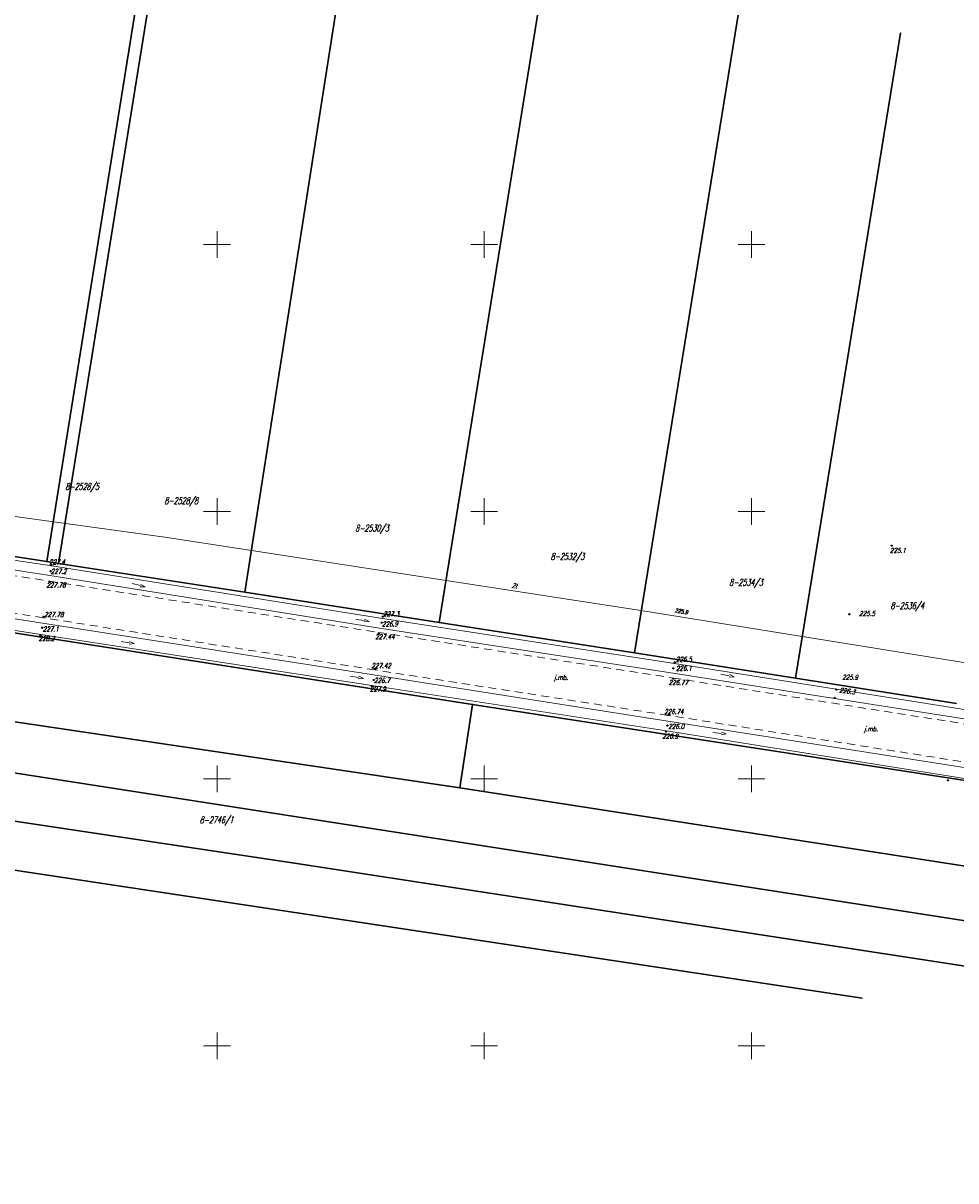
# Model space of a CAD drawing. Header units: millimetres. Extents: x 7501998 to 7504402, y 5666312 to 5667240.
# Tile 21 of 51: x 7502964 to 7503138, y 5666675 to 5666891. Entities that reach past the tile are written whole.
import ezdxf
from ezdxf.enums import TextEntityAlignment as Align

# ---------------------------------------------------------------- set-up
doc = ezdxf.new("R2010")
doc.units = ezdxf.units.MM
doc.header["$MEASUREMENT"] = 0
for name, pattern in [('1', [0]), ('4', [2.5, 1.5, -1]), ('KOR', [0])]:
    doc.linetypes.add(name, pattern=pattern)
doc.layers.get('0').update_dxf_attribs({"color": 250, "linetype": 'CONTINUOUS', "lineweight": 100})
for name, color, linetype, lineweight in [('Dzialki', 7, '1', 30), ('EUZOU_T_3', 7, 'CONTINUOUS', 18), ('EUZPU_L_3', 7, 'KOR', 18), ('Numery_dzialek', 7, 'CONTINUOUS', 18), ('Podzial_sekcyjny_krzyze', 7, '1', 18), ('Punkty', 7, 'CONTINUOUS', 9), ('SDROK_T_0', 7, 'CONTINUOUS', 18), ('SDRPK_L_1', 7, '4', 18), ('UTTOC_T_0', 11, 'CONTINUOUS', 18), ('UTTOO_T_0', 11, 'CONTINUOUS', 25), ('UTTPO_L_0', 11, '1', 18), ('WUKOS_T_0', 7, 'CONTINUOUS', 35), ('WUKOS_T_1', 7, 'CONTINUOUS', 15)]:
    doc.layers.add(name, color=color, linetype=linetype, lineweight=lineweight)
doc.styles.get("Standard").update_dxf_attribs({"font": 'Simplex.SHX', "width": 0.75})

# ---------------------------------------------------------------- blocks, each defined once
blk = doc.blocks.new('GRO')
at = {"linetype": 'Continuous'}
blk.add_circle((0, 0), 0.045, dxfattribs=at)
blk = doc.blocks.new('KCI')
at = {"linetype": 'Continuous'}
for p, q in [((0, 0), (1.585, 0)), ((1.585, 0.25), (2.5, 0)), ((1.585, -0.25), (2.5, 0))]:
    blk.add_line(p, q, dxfattribs=at)
blk = doc.blocks.new('WSP')
at = {"linetype": 'Continuous'}
blk.add_circle((0, 0), 0.045, dxfattribs=at)

msp = doc.modelspace()

# ---------------------------------------------------------------- linework, layer by layer
at = {"layer": 'Dzialki'}
for p, q in [((7502968.13, 5666790.64), (7502987.7, 5666912.31)), ((7503041.58, 5666779.25), (7503061.19, 5666900.39)), ((7503005.2, 5666784.94), (7503022.73, 5666896.69)), ((7502970.31, 5666790.31), (7502987.11, 5666894.36)), ((7503078.15, 5666773.54), (7503097.75, 5666894.47)), ((7503108.26, 5666768.83), (7503127.92, 5666889.57)), ((7502526.72, 5666807.41), (7503014.49, 5666734.22)), ((7503047.82, 5666763.89), (7502778.57, 5666805.9)), ((7502525.58, 5666798.77), (7503120.7, 5666708.91)), ((7502931.32, 5666796.3), (7502968.13, 5666790.64)), ((7502968.13, 5666790.64), (7502970.31, 5666790.31)), ((7503045.46, 5666748.31), (7502775.82, 5666788.22)), ((7502970.31, 5666790.31), (7503005.2, 5666784.94)), ((7503005.2, 5666784.94), (7503041.58, 5666779.25)), ((7503041.58, 5666779.25), (7503078.15, 5666773.54)), ((7503078.15, 5666773.54), (7503108.26, 5666768.83)), ((7503108.26, 5666768.83), (7503138.39, 5666764.09)), ((7503047.82, 5666763.89), (7503045.46, 5666748.31)), ((7503305.09, 5666724.17), (7503047.82, 5666763.89)), ((7502946.76, 5666753.49), (7503403.09, 5666682.51)), ((7503302.83, 5666708.34), (7503045.46, 5666748.31)), ((7503014.49, 5666734.22), (7503401.39, 5666674.74))]:
    msp.add_line(p, q, dxfattribs=at)
at = {"layer": 'EUZPU_L_3', "linetype": 'KOR'}
for p, q in [((7502911.93, 5666798.44), (7502969.1, 5666789.83)), ((7502968.74, 5666788.07), (7502911.84, 5666796.82)), ((7502969.1, 5666789.83), (7503030.97, 5666780.02)), ((7502910.21, 5666787.91), (7502967.37, 5666779.13)), ((7503030.39, 5666778.18), (7502968.74, 5666788.07)), ((7502967, 5666776.99), (7502909.82, 5666785.93)), ((7503030.97, 5666780.02), (7503085.61, 5666771.57)), ((7502967.37, 5666779.13), (7503029.28, 5666769.47)), ((7503085.36, 5666769.78), (7503030.39, 5666778.18)), ((7502967, 5666776.99), (7503028.99, 5666767.45)), ((7503085.61, 5666771.57), (7503161.44, 5666759.5)), ((7503084.34, 5666760.75), (7503029.28, 5666769.47)), ((7503160.83, 5666757.93), (7503085.36, 5666769.78)), ((7503028.99, 5666767.45), (7503084.1, 5666758.97)), ((7503084.34, 5666760.75), (7503158.79, 5666749.11)), ((7503158.25, 5666747.1), (7503084.1, 5666758.97))]:
    msp.add_line(p, q, dxfattribs=at)
at = {"layer": 'Podzial_sekcyjny_krzyze'}
for p, q in [((7503000, 5666847.5), (7503000, 5666852.5)), ((7503050, 5666847.5), (7503050, 5666852.5)), ((7503100, 5666847.5), (7503100, 5666852.5)), ((7502997.5, 5666850), (7503002.5, 5666850)), ((7503047.5, 5666850), (7503052.5, 5666850)), ((7503097.5, 5666850), (7503102.5, 5666850)), ((7503000, 5666797.5), (7503000, 5666802.5)), ((7503050, 5666797.5), (7503050, 5666802.5)), ((7503100, 5666797.5), (7503100, 5666802.5)), ((7502997.5, 5666800), (7503002.5, 5666800)), ((7503047.5, 5666800), (7503052.5, 5666800)), ((7503097.5, 5666800), (7503102.5, 5666800)), ((7503000, 5666747.5), (7503000, 5666752.5)), ((7503050, 5666747.5), (7503050, 5666752.5)), ((7503100, 5666747.5), (7503100, 5666752.5)), ((7502997.5, 5666750), (7503002.5, 5666750)), ((7503047.5, 5666750), (7503052.5, 5666750)), ((7503097.5, 5666750), (7503102.5, 5666750)), ((7503000, 5666697.5), (7503000, 5666702.5)), ((7503050, 5666697.5), (7503050, 5666702.5)), ((7503100, 5666697.5), (7503100, 5666702.5)), ((7502997.5, 5666700), (7503002.5, 5666700)), ((7503047.5, 5666700), (7503052.5, 5666700)), ((7503097.5, 5666700), (7503102.5, 5666700))]:
    msp.add_line(p, q, dxfattribs=at)
at = {"layer": 'SDRPK_L_1', "linetype": '4'}
for p, q in [((7502911.62, 5666795.8), (7502968.7, 5666786.98)), ((7502967.53, 5666780.13), (7502910.38, 5666788.9)), ((7502968.7, 5666786.98), (7503030.24, 5666777.4)), ((7503029.55, 5666770.37), (7502967.53, 5666780.13)), ((7503030.24, 5666777.4), (7503085.36, 5666768.86)), ((7503084.38, 5666761.87), (7503029.55, 5666770.37)), ((7503085.36, 5666768.86), (7503160.43, 5666757.03)), ((7503158.93, 5666750.12), (7503084.38, 5666761.87))]:
    msp.add_line(p, q, dxfattribs=at)
at = {"layer": 'UTTPO_L_0', "linetype": '1'}
for p, q in [((7502906.48, 5666806.74), (7502990.65, 5666795.14)), ((7502990.65, 5666795.14), (7503079.32, 5666781.5)), ((7503079.32, 5666781.5), (7503138.17, 5666772.02)), ((7503138.17, 5666772.02), (7503174.82, 5666765.96))]:
    msp.add_line(p, q, dxfattribs=at)

# ---------------------------------------------------------------- block references
at = {"layer": 'EUZOU_T_3'}
for p, rotation in [((7502984.14, 5666786.53), 345.9637563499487), ((7503026, 5666779.82), 351.869897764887), ((7502982.04, 5666775.69), 351.5730312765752), ((7503024.92, 5666769.19), 350.6900594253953), ((7503094.31, 5666769.56), 349.1144730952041), ((7503092.79, 5666758.66), 354.0531369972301)]:
    msp.add_blockref('KCI', p, dxfattribs=dict(at, rotation=rotation))
at = {"layer": 'Punkty'}
for p in [(7503127.92, 5666889.57), (7502968.13, 5666790.64), (7502970.31, 5666790.31), (7503005.2, 5666784.94), (7503041.58, 5666779.25), (7503078.15, 5666773.54), (7503108.26, 5666768.83), (7503047.82, 5666763.89), (7503045.46, 5666748.31), (7503014.49, 5666734.22), (7503120.7, 5666708.91)]:
    msp.add_blockref('GRO', p, dxfattribs=at)
at = {"layer": 'WUKOS_T_0'}
for p in [(7503126.25, 5666793.63), (7503126.25, 5666793.63), (7502968.86, 5666788.86), (7502968.97, 5666789.97), (7502968.67, 5666786.85), (7502967.57, 5666780.31), (7503030.97, 5666780.34), (7503118.34, 5666780.8), (7503118.34, 5666780.8), (7502967.28, 5666778.26), (7503030.79, 5666779.2), (7502966.91, 5666776.83), (7503030.28, 5666777.22), (7503085.65, 5666771.77), (7503029.65, 5666770.54), (7503085.39, 5666768.72), (7503085.42, 5666770.68), (7503028.96, 5666767.35), (7503029.29, 5666768.49), (7503115.89, 5666766.7), (7503115.56, 5666765.11), (7503084.29, 5666759.96), (7503084.56, 5666762.04), (7503084.03, 5666758.83), (7503136.78, 5666749.69)]:
    msp.add_blockref('WSP', p, dxfattribs=at)

# ---------------------------------------------------------------- texts
at = {"layer": 'Numery_dzialek', "oblique": 15, "width": 0.7}
for s, p in [('8-2528/5', (7502971.61, 5666805.32)), ('8-2528/8', (7502990.15, 5666802.67)), ('8-2530/3', (7503025.85, 5666797.52)), ('8-2532/3', (7503062.43, 5666792.23)), ('8-2534/3', (7503095.84, 5666787.39)), ('8-2536/4', (7503126.02, 5666783.02)), ('8-2746/1', (7502996.76, 5666742.93))]:
    msp.add_text(s, height=1.25, dxfattribs=at).set_placement(p, align=Align.TOP_LEFT)
at = {"layer": 'SDROK_T_0', "oblique": 15, "width": 0.7}
for p in [(7503063.07, 5666769.44), (7503121.08, 5666759.8)]:
    msp.add_text('j.mb.', height=0.9, dxfattribs=at).set_placement(p, align=Align.TOP_LEFT)
at = {"layer": 'UTTOC_T_0', "oblique": 15, "width": 0.7}
msp.add_text('225.9', height=0.75, rotation=349.3803, dxfattribs=at).set_placement((7503085.74, 5666781.93), align=Align.TOP_LEFT)
at = {"layer": 'UTTOO_T_0', "oblique": 15, "width": 0.7}
msp.add_text('2t', height=0.9, rotation=348.6901, dxfattribs=at).set_placement((7503055.09, 5666785.8))
at = {"layer": 'WUKOS_T_1', "oblique": 15, "width": 0.7}
for s, p in [('225.1', (7503125.93, 5666792.28)), ('225.5', (7503120.16, 5666780.48)), ('225.9', (7503116.98, 5666768.55))]:
    msp.add_text(s, height=0.9, dxfattribs=at).set_placement(p)
for s, p in [('227.4', (7502968.59, 5666791.03)), ('227.2', (7502968.89, 5666789.27)), ('227.78', (7502968.06, 5666786.71)), ('227.78', (7502967.66, 5666781.19)), ('227.3', (7503031.1, 5666781.31)), ('227.1', (7502967.39, 5666778.47)), ('226.9', (7503030.87, 5666779.42)), ('228.2', (7502966.63, 5666776.7)), ('227.44', (7503029.6, 5666777.03)), ('227.42', (7503028.9, 5666771.62)), ('226.1', (7503085.87, 5666771.12)), ('226.5', (7503085.88, 5666772.81)), ('226.7', (7503029.4, 5666768.87)), ('227.9', (7503028.64, 5666767.24)), ('226.77', (7503084.51, 5666768.46)), ('226.74', (7503083.68, 5666763.02)), ('226.0', (7503084.45, 5666760.24)), ('226.9', (7503083.32, 5666758.41))]:
    msp.add_text(s, height=0.9, dxfattribs=at).set_placement(p, align=Align.TOP_LEFT)
msp.add_text('226.3', height=0.9, rotation=352.8, dxfattribs=at).set_placement((7503116.41, 5666766.15))

doc.saveas('drawing.dxf')
